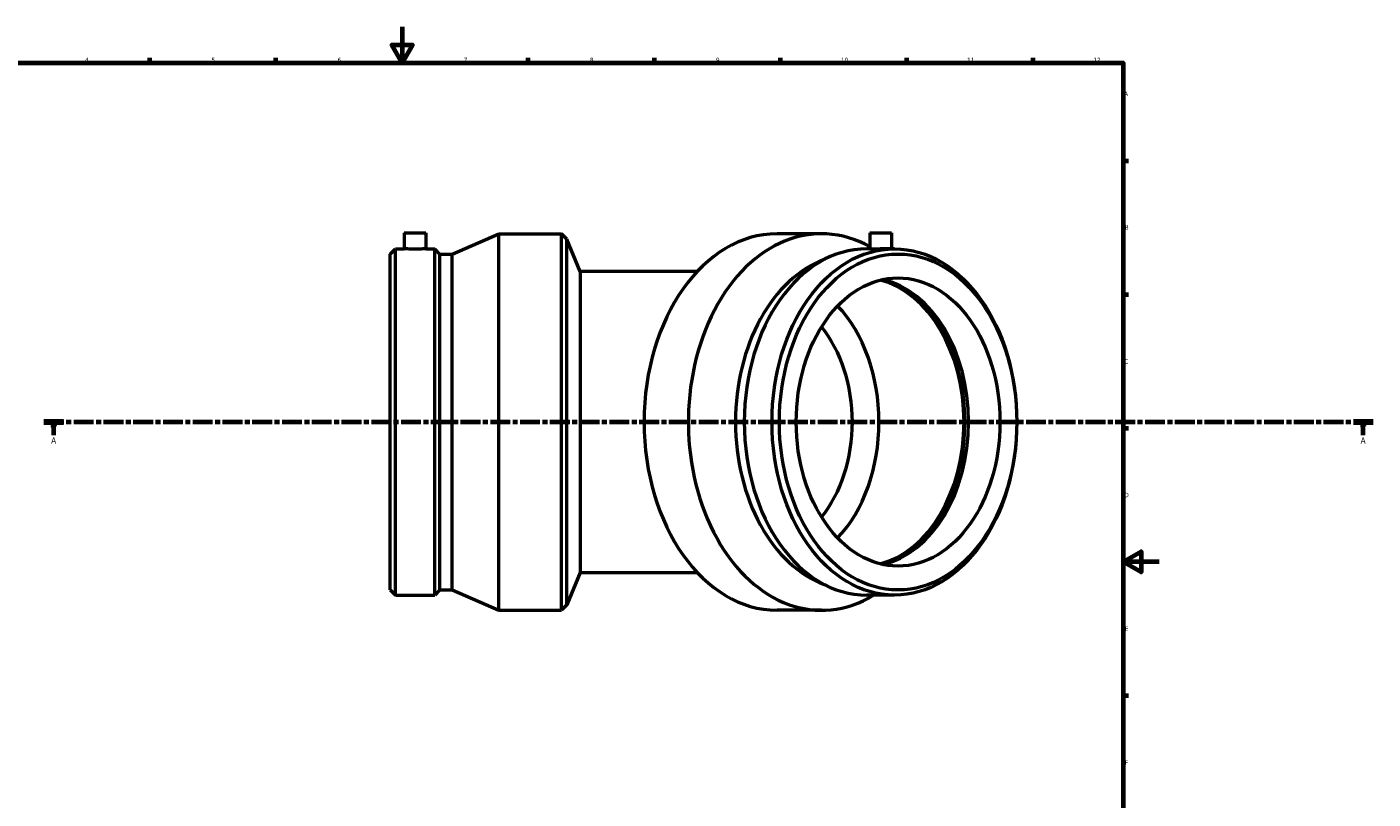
# Model space of a CAD drawing. Header units: millimetres. Extents: x -440 to 1488, y -263 to 1273.
# Tile 4 of 6: x 212 to 960, y 165 to 594. Entities that reach past the tile are written whole.
import ezdxf

# ---------------------------------------------------------------- set-up
doc = ezdxf.new("R2010")
doc.units = ezdxf.units.MM
doc.linetypes.add('CHAIN', pattern=[0.3543, 0.2362, -0.0295, 0.0591, -0.0295])
for name, color, linetype, lineweight in [('Border (ISO)', 7, 'Continuous', 70), ('Section Line (ISO)', 7, 'CHAIN', 70), ('Visible (ISO)', 7, 'Continuous', 50)]:
    doc.layers.add(name, color=color, linetype=linetype, lineweight=lineweight)
doc.styles.add('Label Text (ISO)', font='tahoma.ttf')
doc.styles.add('Note Text (ISO)', font='tahoma.ttf')

# ---------------------------------------------------------------- blocks, each defined once
blk = doc.blocks.new('Borders Default Border')
at = {"layer": 'Border (ISO)'}
for p, q in [((280.33, 574), (280.33, 576.9)), ((350.42, 574), (350.42, 576.9)), ((490.58, 574), (490.58, 576.9)), ((560.67, 574), (560.67, 576.9)), ((630.75, 574), (630.75, 576.9)), ((700.83, 574), (700.83, 576.9)), ((770.92, 574), (770.92, 576.9)), ((821, 519.75), (823.9, 519.75)), ((821, 445.5), (823.9, 445.5)), ((821, 371.25), (823.9, 371.25)), ((821, 222.75), (823.9, 222.75))]:
    blk.add_line(p, q, dxfattribs=at)
at = {"layer": 'Border (ISO)', "flags": 128}
for points in [[(420.5, 594), (420.5, 574), (414.73, 584), (426.27, 584), (420.5, 574)], [(20, 20), (20, 574), (821, 574), (821, 20), (20, 20)], [(841, 297), (821, 297), (831, 302.77), (831, 291.23), (821, 297)]]:
    blk.add_lwpolyline(points, dxfattribs=at)
at = {"layer": 'Border (ISO)', "color": 232, "true_color": 0xca0064, "char_height": 2.5, "attachment_point": 7, "style": 'Note Text (ISO)'}
for s, insert in [('4', (244.42, 574.4)), ('5', (314.64, 574.35)), ('6', (384.66, 574.35)), ('7', (454.77, 574.4)), ('8', (524.81, 574.34)), ('9', (594.88, 574.35)), ('10', (664.29, 574.35)), ('11', (734.37, 574.4)), ('12', (804.46, 574.4)), ('A', (821.59, 555.62)), ('B', (821.89, 481.37)), ('C', (821.73, 407.08)), ('D', (821.73, 332.88)), ('E', (821.94, 258.63)), ('F', (822, 184.38))]:
    blk.add_mtext(s, dxfattribs=dict(at, insert=insert))
blk = doc.blocks.new('2dTransSection0')
at = {"layer": 'Section Line (ISO)', "linetype": 'CHAIN', "ltscale": 46.650017}
blk.add_line((221.62, 374.68), (959.79, 374.68), dxfattribs=at)
at = {"layer": 'Section Line (ISO)', "linetype": 'Continuous', "lineweight": 140}
for p, q in [((221.62, 374.68), (232.55, 374.68)), ((948.86, 374.68), (959.79, 374.68))]:
    blk.add_line(p, q, dxfattribs=at)
at = {"layer": 'Section Line (ISO)', "linetype": 'Continuous'}
for p, q in [((227.09, 374.68), (226.59, 372.18)), ((227.09, 372.18), (227.09, 374.68)), ((227.59, 372.18), (227.09, 374.68)), ((954.32, 374.68), (953.82, 372.18)), ((954.32, 372.18), (954.32, 374.68)), ((954.82, 372.18), (954.32, 374.68)), ((226.59, 372.18), (227.59, 372.18)), ((227.09, 367.27), (227.09, 372.18)), ((953.82, 372.18), (954.82, 372.18)), ((954.32, 367.27), (954.32, 372.18))]:
    blk.add_line(p, q, dxfattribs=at)
at = {"layer": 'Section Line (ISO)', "linetype": 'Continuous', "flags": 128}
for points in [[(227.59, 372.18), (227.09, 374.68), (226.59, 372.18), (227.59, 372.18)], [(954.82, 372.18), (954.32, 374.68), (953.82, 372.18), (954.82, 372.18)]]:
    blk.add_lwpolyline(points, dxfattribs=at)
at = {"layer": 'Section Line (ISO)'}
for points in [[(227.59, 372.18), (227.09, 374.68), (226.59, 372.18), (227.59, 372.18)], [(954.82, 372.18), (954.32, 374.68), (953.82, 372.18), (954.82, 372.18)]]:
    blk.add_solid(points, dxfattribs=at)
at = {"layer": 'Section Line (ISO)', "char_height": 3.5, "attachment_point": 7, "style": 'Label Text (ISO)'}
for insert in [(225.6, 362.68), (952.83, 362.68)]:
    blk.add_mtext('A', dxfattribs=dict(at, insert=insert))

msp = doc.modelspace()

# ---------------------------------------------------------------- linework, layer by layer
at = {"layer": 'Visible (ISO)'}
for p, q in [((421.735, 479.677), (433.735, 479.677)), ((421.735, 479.677), (421.735, 470.817)), ((433.735, 479.677), (433.735, 470.817)), ((448.398, 467.933), (474.163, 479.177)), ((474.163, 270.177), (474.163, 479.177)), ((474.163, 479.177), (508.96, 479.177)), ((508.96, 270.177), (508.96, 479.177)), ((512.021, 476.117), (508.96, 479.177)), ((653.409, 479.177), (628.804, 479.177)), ((680.239, 479.677), (692.239, 479.677)), ((680.239, 479.677), (680.239, 470.724)), ((692.239, 479.677), (692.239, 470.817)), ((512.021, 273.238), (512.021, 476.117)), ((519.41, 458.277), (512.021, 476.117)), ((413.96, 467.933), (416.845, 470.817)), ((413.96, 281.422), (413.96, 467.933)), ((416.845, 278.537), (416.845, 470.817)), ((416.845, 470.817), (421.735, 470.817)), ((433.735, 470.817), (438.626, 470.817)), ((438.626, 278.537), (438.626, 470.817)), ((441.51, 467.933), (438.626, 470.817)), ((441.51, 281.422), (441.51, 467.933)), ((441.51, 467.933), (448.398, 467.933)), ((448.398, 281.422), (448.398, 467.933)), ((680.239, 470.817), (678.538, 470.817)), ((693.94, 470.817), (690.481, 470.817)), ((519.41, 458.277), (519.41, 291.077)), ((584.468, 458.277), (519.41, 458.277)), ((519.41, 291.077), (512.021, 273.238)), ((519.41, 291.077), (584.468, 291.077)), ((413.96, 281.422), (416.845, 278.537)), ((416.845, 278.537), (438.626, 278.537)), ((441.51, 281.422), (438.626, 278.537)), ((441.51, 281.422), (448.398, 281.422)), ((448.398, 281.422), (474.163, 270.177)), ((693.94, 278.537), (678.538, 278.537)), ((474.163, 270.177), (508.96, 270.177)), ((512.021, 273.238), (508.96, 270.177)), ((653.409, 270.177), (628.804, 270.177))]:
    msp.add_line(p, q, dxfattribs=at)
for centre, major_axis, start_param, end_param in [((653.409, 374.677), (0, -104.5), 2.7700149, 6.6859011), ((628.804, 374.677), (0, -104.5), 3.1415927, 6.2831853), ((671.628, 374.677), (0, -93.256), 3.3915172, 6.0332608), ((678.538, 374.677), (0, -96.14), 3.1415927, 6.2831853), ((676.045, 374.677), (0, 80), 3.3187156, 6.1060624), ((678.538, 374.677), (0, 80), 3.2963712, 6.1284068), ((676.045, 374.677), (0, 80.749), 3.3771682, 6.0476098), ((628.804, 374.677), (0, -80), 0.6357113, 2.5058814), ((621.415, 374.677), (0, -69.55), 0.7096176, 2.4319751)]:
    msp.add_ellipse(centre, major_axis=major_axis, ratio=0.7071068, start_param=start_param, end_param=end_param, dxfattribs=at)
for centre, major_axis in [((693.94, 374.677), (0, -96.14)), ((695.979, 374.677), (0, -93.256)), ((695.979, 374.677), (0, -80))]:
    msp.add_ellipse(centre, major_axis=major_axis, ratio=0.7071068, dxfattribs=at)
for points, knots in [([(433.735, 470.817), (433.735, 470.817), (433.585, 470.808), (432.972, 470.772), (432.511, 470.747), (431.445, 470.7), (430.771, 470.675), (429.293, 470.64), (428.489, 470.63), (426.982, 470.63), (426.178, 470.64), (424.7, 470.675), (424.025, 470.7), (422.96, 470.747), (422.498, 470.772), (421.886, 470.808), (421.735, 470.817), (421.735, 470.817)], [0.9043002, 0.9043002, 0.9043002, 0.9043002, 1.1303752, 1.1303752, 1.3564501, 1.3564501, 1.5825252, 1.5825252, 1.8086003, 1.8086003, 2.0346754, 2.0346754, 2.2607505, 2.2607505, 2.4868255, 2.4868255, 2.7129005, 2.7129005, 2.7129005, 2.7129005]), ([(681.996, 470.63), (681.463, 470.63), (681.001, 470.64), (680.389, 470.675), (680.239, 470.7), (680.239, 470.724)], [0, 0, 0, 0, 0.2260751, 0.2260751, 0.4521502, 0.4521502, 0.4521502, 0.4521502]), ([(690.481, 470.817), (689.949, 470.817), (689.274, 470.808), (687.795, 470.772), (686.992, 470.747), (685.486, 470.7), (684.682, 470.675), (683.204, 470.64), (682.529, 470.63), (681.996, 470.63)], [2.71290051, 2.71290051, 2.71290051, 2.71290051, 2.93897549, 2.93897549, 3.16505048, 3.16505048, 3.39112558, 3.39112558, 3.61720068, 3.61720068, 3.61720068, 3.61720068])]:
    msp.add_open_spline(points, degree=3, knots=knots, dxfattribs=at)

# ---------------------------------------------------------------- block references
msp.add_blockref('Borders Default Border', (0, 0))
at = {"layer": 'Section Line (ISO)'}
msp.add_blockref('2dTransSection0', (0, 0), dxfattribs=at)

doc.saveas('drawing.dxf')
